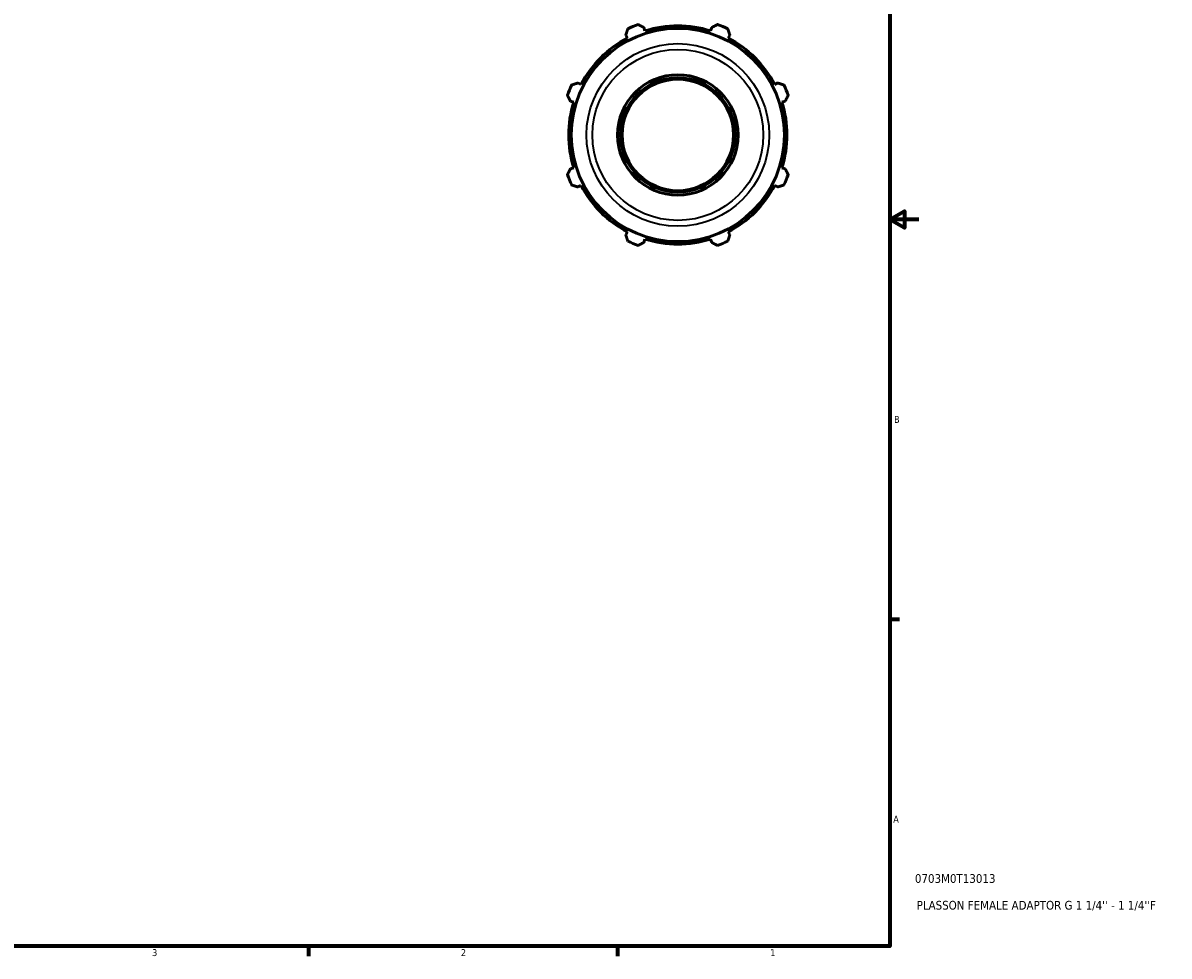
# Model space of a CAD drawing. Header units: inches. Extents: x -2.1 to 37.3, y -1.5 to 26.
# Tile 5 of 6: x 21.6 to 37.3, y 0.9 to 13.7. Entities that reach past the tile are written whole.
import ezdxf

# ---------------------------------------------------------------- set-up
doc = ezdxf.new("R2010")
doc.units = ezdxf.units.IN
doc.header["$MEASUREMENT"] = 0
for name, color, linetype, lineweight in [('Border (ANSI)', 7, 'Continuous', 70), ('Title (ANSI)', 7, 'Continuous', 50), ('Visible (ANSI)', 7, 'Continuous', 50), ('Visible Narrow (ANSI)', 7, 'Continuous', 35)]:
    doc.layers.add(name, color=color, linetype=linetype, lineweight=lineweight)
doc.styles.add('Note Text (ANSI)', font='tahoma.ttf')
doc.styles.add('Text Style29', font='tahoma.ttf')

# ---------------------------------------------------------------- blocks, each defined once
blk = doc.blocks.new('Borders Default Border')
at = {"layer": 'Border (ANSI)'}
for p, q in [((33.5, 5.5), (33.634, 5.5)), ((25.5, 1), (25.5, 0.866)), ((29.75, 1), (29.75, 0.866))]:
    blk.add_line(p, q, dxfattribs=at)
at = {"layer": 'Border (ANSI)', "flags": 128}
for points in [[(0.5, 1), (0.5, 21), (33.5, 21), (33.5, 1), (0.5, 1)], [(33.9, 11), (33.5, 11), (33.7, 11.115), (33.7, 10.885), (33.5, 11)]]:
    blk.add_lwpolyline(points, dxfattribs=at)
at = {"layer": 'Border (ANSI)', "color": 5, "true_color": 0x0000ff, "char_height": 0.0945, "attachment_point": 7, "style": 'Note Text (ANSI)'}
for s, insert in [('B', (33.558, 8.203)), ('A', (33.547, 2.703)), ('3', (23.346, 0.864)), ('2', (27.596, 0.866)), ('1', (31.854, 0.866))]:
    blk.add_mtext(s, dxfattribs=dict(at, insert=insert))
blk = doc.blocks.new('Title Blocks ANSI - Large')
at = {"layer": 'Title (ANSI)', "color": 5, "true_color": 0x0000ff, "style": 'Text Style29'}
for tag, p in [('PART_NUMBER_001', (0.345, 0.873)), ('DESCRIPTION_001', (0.369, 0.505))]:
    blk.add_attdef(tag, p, '', height=0.12, dxfattribs=at)

msp = doc.modelspace()

# ---------------------------------------------------------------- linework, layer by layer
at = {"layer": 'Visible (ANSI)'}
for p, q in [((30.13, 13.597), (30.115, 13.643)), ((31.048, 13.643), (31.033, 13.597)), ((29.866, 13.54), (29.888, 13.497)), ((31.275, 13.497), (31.297, 13.54)), ((29.249, 12.858), (29.206, 12.88)), ((31.957, 12.88), (31.914, 12.858)), ((29.103, 12.631), (29.149, 12.616)), ((32.014, 12.616), (32.06, 12.631)), ((29.149, 11.713), (29.103, 11.698)), ((32.06, 11.698), (32.014, 11.713)), ((29.206, 11.449), (29.249, 11.471)), ((31.914, 11.471), (31.957, 11.449)), ((29.888, 10.832), (29.866, 10.789)), ((30.115, 10.686), (30.13, 10.732)), ((31.033, 10.732), (31.048, 10.686)), ((31.297, 10.789), (31.275, 10.832))]:
    msp.add_line(p, q, dxfattribs=at)
for radius in [1.467, 0.829, 0.787, 0.767]:
    msp.add_circle((30.582, 12.165), radius, dxfattribs=at)
for radius, start, end in [(1.615, 109.792, 115.208), (1.502, 72.5, 107.5), (1.615, 64.792, 70.208), (1.502, 117.5, 152.5), (1.502, 27.5, 62.5), (1.615, 154.792, 160.208), (1.615, 19.792, 25.208), (1.502, 162.5, 197.5), (1.502, 342.5, 17.5), (1.615, 199.792, 205.208), (1.615, 334.792, 340.208), (1.502, 207.5, 242.5), (1.502, 297.5, 332.5), (1.502, 252.5, 287.5), (1.615, 244.792, 250.208), (1.615, 289.792, 295.208)]:
    msp.add_arc((30.582, 12.165), radius, start, end, dxfattribs=at)
for points, weights in [([(29.866, 13.54), (29.879, 13.582), (29.894, 13.626)], [1.00116768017, 1.00099232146, 1]), ([(30.035, 13.684), (30.076, 13.663), (30.115, 13.643)], [1, 1.00099232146, 1.00116768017]), ([(31.048, 13.643), (31.087, 13.663), (31.128, 13.684)], [1.00116768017, 1.00099232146, 1]), ([(31.269, 13.626), (31.284, 13.582), (31.297, 13.54)], [1, 1.00099232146, 1.00116768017]), ([(29.12, 12.852), (29.164, 12.867), (29.206, 12.88)], [1, 1.00099232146, 1.00116768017]), ([(31.957, 12.88), (31.999, 12.867), (32.043, 12.852)], [1.00116768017, 1.00099232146, 1]), ([(29.103, 12.631), (29.083, 12.67), (29.062, 12.711)], [1.00116768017, 1.00099232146, 1]), ([(32.101, 12.711), (32.08, 12.67), (32.06, 12.631)], [1, 1.00099232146, 1.00116768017]), ([(29.062, 11.618), (29.083, 11.659), (29.103, 11.698)], [1, 1.00099232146, 1.00116768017]), ([(32.06, 11.698), (32.08, 11.659), (32.101, 11.618)], [1.00116768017, 1.00099232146, 1]), ([(29.206, 11.449), (29.164, 11.462), (29.12, 11.477)], [1.00116768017, 1.00099232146, 1]), ([(32.043, 11.477), (31.999, 11.462), (31.957, 11.449)], [1, 1.00099232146, 1.00116768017]), ([(29.894, 10.703), (29.879, 10.747), (29.866, 10.789)], [1, 1.00099232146, 1.00116768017]), ([(31.297, 10.789), (31.284, 10.747), (31.269, 10.703)], [1.00116768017, 1.00099232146, 1]), ([(30.115, 10.686), (30.076, 10.666), (30.035, 10.645)], [1.00116768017, 1.00099232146, 1]), ([(31.128, 10.645), (31.087, 10.666), (31.048, 10.686)], [1, 1.00099232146, 1.00116768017])]:
    msp.add_rational_spline(points, weights, degree=2, dxfattribs=at)
at = {"layer": 'Visible Narrow (ANSI)'}
for radius in [1.257, 1.176]:
    msp.add_circle((30.582, 12.165), radius, dxfattribs=at)

# ---------------------------------------------------------------- block references
msp.add_blockref('Borders Default Border', (0, 0))
msp.add_blockref('Title Blocks ANSI - Large', (33.5, 1)).add_auto_attribs({'PART_NUMBER_001': '0703M0T13013', 'DESCRIPTION_001': "PLASSON FEMALE ADAPTOR G 1 1/4'' - 1 1/4''F"})

doc.saveas('drawing.dxf')
